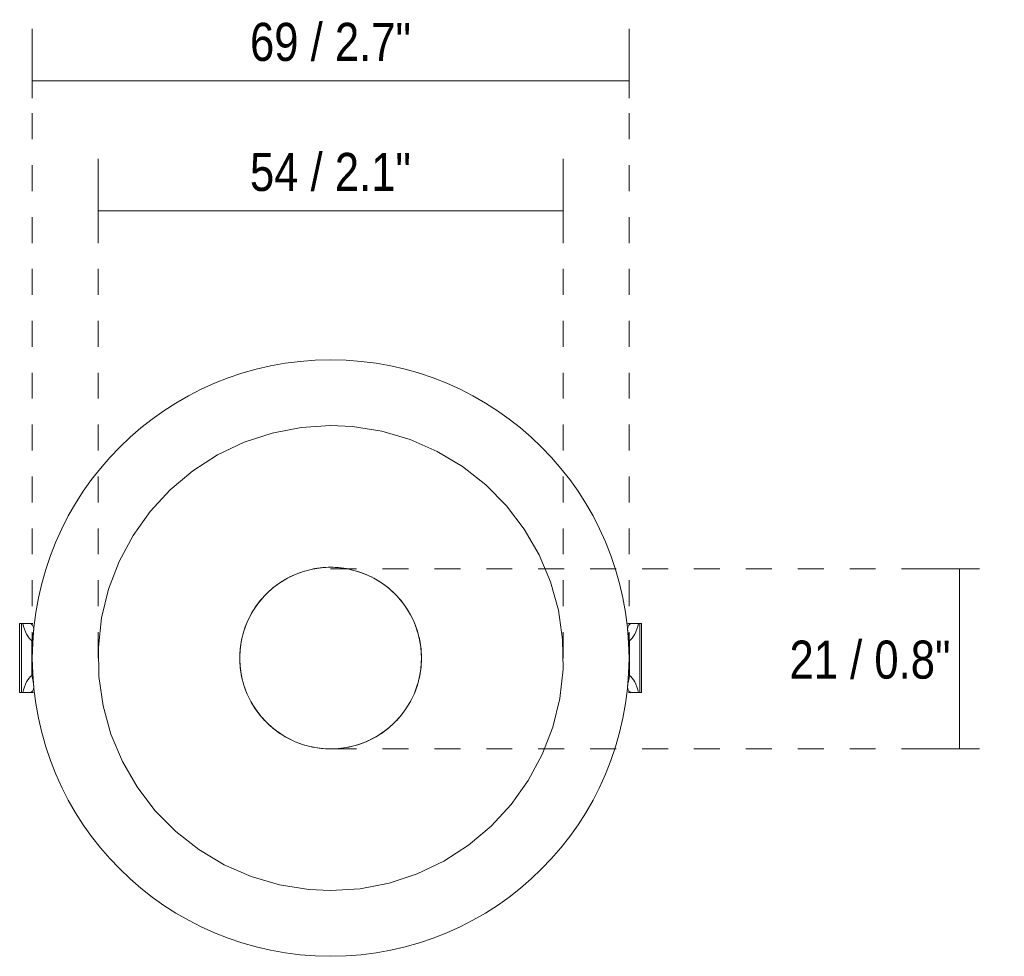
# Model space of a CAD drawing. Header units: millimetres. Extents: x -6615 to -5571, y -332 to 6616.
# Tile 1 of 4: x -6615 to -6502, y 266 to 374. Entities that reach past the tile are written whole.
import ezdxf

# ---------------------------------------------------------------- set-up
doc = ezdxf.new("R2010")
doc.units = ezdxf.units.MM
doc.linetypes.add('Dash', pattern=[6, 3, -3])
doc.layers.add('A-ANNO-DIMS', color=7, linetype='Dash', lineweight=9, true_color=0xd2d2d2)
doc.layers.add('A-ANNO-DIMS-2', color=7, linetype='Continuous', lineweight=9)
doc.layers.add('E-LITE-EQPM', color=7, linetype='Continuous', lineweight=20)
doc.styles.add('Arial Narrow', font='ARIALN.TTF', dxfattribs={"height": 4.4})
doc.dimstyles.new('FARO_-_2_2mm_Arial_Narrow_mm_Inch_Horiz', dxfattribs={"dimscale": 304.8, "dimtxt": 4.503096, "dimasz": 0, "dimexe": 0.019685, "dimexo": 0.0625, "dimgap": 0.003281, "dimtad": 3, "dimtih": 1, "dimtoh": 1, "dimdec": 0, "dimzin": 0, "dimdsep": 46, "dimtxsty": 'Arial Narrow', "dimblk1": 'NONE', "dimblk2": 'NONE', "dimsah": 1, "dimcen": 0.09, "dimadec": 0, "dimazin": 0, "dimtfac": 1, "dimtdec": 4, "dimtix": 1, "dimtmove": 0, "dimatfit": 3, "dimfxl": 0.006562, "dimfxlon": 1, "dimtvp": 1, "dimtolj": 1, "dimtzin": 0, "dimarcsym": 2})
doc.dimstyles.new('FARO_-_2_2mm_Arial_Narrow_mm_Inch_Right', dxfattribs={"dimscale": 304.8, "dimtxt": 4.503096, "dimasz": 0, "dimexe": 0.019685, "dimexo": 0.0625, "dimgap": 0.003281, "dimtad": 1, "dimdec": 0, "dimzin": 0, "dimdsep": 46, "dimtxsty": 'Arial Narrow', "dimblk1": 'NONE', "dimblk2": 'NONE', "dimsah": 1, "dimcen": 0.09, "dimadec": 0, "dimazin": 0, "dimtfac": 1, "dimtdec": 4, "dimtix": 1, "dimtmove": 0, "dimatfit": 3, "dimfxl": 0.006562, "dimfxlon": 1, "dimtvp": 1, "dimtolj": 1, "dimtzin": 0, "dimarcsym": 2})

# ---------------------------------------------------------------- blocks, each defined once
blk = doc.blocks.new('03 TEIDE module Recessed GLB - TEIDE Module Recessed-689331-Alzado_PDF')
at = {"lineweight": 9}
for p, q in [((-6615.45, 304), (-6615.45, 296)), ((-6615.45, 304), (-6615.22, 304)), ((-6615.22, 296), (-6615.22, 304)), ((-6615.22, 304), (-6615.08, 304)), ((-6613.92, 304), (-6614.29, 304)), ((-6545.07, 304), (-6545.25, 303.95)), ((-6544.7, 304), (-6545.07, 304)), ((-6543.91, 304), (-6543.77, 304)), ((-6543.77, 304), (-6543.77, 296)), ((-6543.77, 304), (-6543.55, 304)), ((-6543.55, 296), (-6543.55, 304)), ((-6614.05, 298), (-6614.05, 302)), ((-6544.95, 302), (-6544.95, 298)), ((-6615.22, 296), (-6615.45, 296)), ((-6615.08, 296), (-6615.22, 296)), ((-6614.29, 296), (-6613.92, 296)), ((-6613.92, 296), (-6613.74, 296.05)), ((-6545.07, 296), (-6544.7, 296)), ((-6543.77, 296), (-6543.91, 296)), ((-6543.55, 296), (-6543.77, 296))]:
    blk.add_line(p, q, dxfattribs=at)
at = {"lineweight": 9, "flags": 128}
for points in [[(-6615.08, 304), (-6614.7, 304), (-6614.29, 304)], [(-6614.29, 304), (-6614.11, 303.95), (-6613.96, 303.81), (-6613.86, 303.59), (-6613.82, 303.31), (-6613.84, 303)], [(-6545.15, 303), (-6545.17, 303.31), (-6545.13, 303.59), (-6545.03, 303.81), (-6544.88, 303.95), (-6544.7, 304)], [(-6544.7, 304), (-6544.3, 304), (-6543.91, 304)], [(-6613.84, 303), (-6613.94, 302.5), (-6614.05, 302)], [(-6544.95, 302), (-6545.05, 302.5), (-6545.15, 303)], [(-6614.05, 298), (-6613.94, 297.5), (-6613.84, 297)], [(-6545.15, 297), (-6545.05, 297.5), (-6544.95, 298)], [(-6614.29, 296), (-6614.7, 296), (-6615.08, 296)], [(-6613.84, 297), (-6613.82, 296.69), (-6613.86, 296.41), (-6613.96, 296.19), (-6614.11, 296.05), (-6614.29, 296)], [(-6544.7, 296), (-6544.88, 296.05), (-6545.03, 296.19), (-6545.13, 296.41), (-6545.17, 296.69), (-6545.15, 297)], [(-6543.91, 296), (-6544.3, 296), (-6544.7, 296)]]:
    blk.add_lwpolyline(points, dxfattribs=at)
at = {"lineweight": 9}
for points in [[(-6615.08, 304), (-6614.98, 303.53), (-6614.68, 302.68), (-6614.26, 302.17), (-6614.05, 302)], [(-6544.95, 302), (-6544.73, 302.17), (-6544.31, 302.68), (-6544.02, 303.53), (-6543.91, 304)], [(-6614.05, 298), (-6614.26, 297.83), (-6614.68, 297.32), (-6614.98, 296.47), (-6615.08, 296)], [(-6543.91, 296), (-6544.02, 296.47), (-6544.31, 297.32), (-6544.73, 297.83), (-6544.95, 298)]]:
    blk.add_open_spline(points, degree=3, dxfattribs=at)
at = {"layer": 'E-LITE-EQPM', "flags": 128}
for points in [[(-6579.5, 326.89), (-6582.9, 326.67), (-6586.25, 326.02), (-6589.49, 324.96), (-6592.57, 323.49), (-6595.44, 321.65), (-6598.05, 319.46), (-6600.37, 316.95), (-6602.34, 314.17), (-6603.95, 311.16), (-6605.17, 307.98), (-6605.97, 304.66), (-6606.35, 301.27), (-6606.3, 297.86), (-6605.81, 294.48), (-6604.9, 291.2), (-6603.58, 288.05), (-6601.87, 285.1), (-6599.81, 282.38), (-6597.41, 279.95), (-6594.73, 277.85), (-6591.8, 276.1), (-6588.68, 274.73), (-6585.4, 273.77), (-6582.04, 273.23), (-6579.5, 273.11)], [(-6579.5, 273.11), (-6576.09, 273.33), (-6572.74, 273.98), (-6569.5, 275.04), (-6566.42, 276.51), (-6563.55, 278.35), (-6560.94, 280.54), (-6558.63, 283.05), (-6556.65, 285.83), (-6555.04, 288.84), (-6553.82, 292.02), (-6553.02, 295.34), (-6552.64, 298.73), (-6552.7, 302.14), (-6553.18, 305.52), (-6554.09, 308.8), (-6555.41, 311.95), (-6557.12, 314.9), (-6559.18, 317.62), (-6561.58, 320.05), (-6564.26, 322.15), (-6567.19, 323.9), (-6570.31, 325.27), (-6573.59, 326.23), (-6576.96, 326.77), (-6579.5, 326.89)]]:
    blk.add_lwpolyline(points, dxfattribs=at)
at = {"layer": 'E-LITE-EQPM'}
for radius, start, end in [(34.49, 90, 270), (34.49, 270, 90), (10.5, 90, 270), (10.5, 106.6752, 133.3248), (10.5, 90, 103.3248), (10.5, 270, 90), (10.5, 76.6752, 90), (10.5, 46.6752, 73.3248), (10.5, 136.6752, 163.3248), (10.5, 16.6752, 43.3248), (10.5, 166.6752, 193.3248), (10.5, 346.6752, 13.3248), (10.5, 196.6752, 223.3248), (10.5, 316.6752, 343.3248), (10.5, 226.6752, 253.3248), (10.5, 286.6752, 313.3248), (10.5, 256.6752, 270), (10.5, 270, 283.3248)]:
    blk.add_arc((-6579.5, 300), radius, start, end, dxfattribs=at)
blk = doc.blocks.new('DIMBLOCK1-Alzado_PDF')
at = {"layer": 'A-ANNO-DIMS-2', "color": 251, "true_color": 0x5b5b5b}
for p, q in [((-6606.39, 351.23), (-6606.39, 357.73)), ((-6552.61, 351.23), (-6552.61, 357.73)), ((-6606.39, 351.73), (-6552.61, 351.73)), ((-6606.39, 351.73), (-6606.39, 349.73)), ((-6552.61, 351.73), (-6552.61, 349.73))]:
    blk.add_line(p, q, dxfattribs=at)
at = {"layer": 'A-ANNO-DIMS-2', "color": 0, "insert": (-6588.83, 358.42), "char_height": 4.4, "width": 22.3868, "attachment_point": 1, "line_spacing_factor": 0.974696, "style": 'Arial Narrow'}
blk.add_mtext('54 / 2.1"', dxfattribs=at)
blk = doc.blocks.new('_None')
blk = doc.blocks.new('DIMBLOCK2-Alzado_PDF')
at = {"layer": 'A-ANNO-DIMS-2', "color": 251, "true_color": 0x5b5b5b}
for p, q in [((-6506.31, 310.31), (-6512.81, 310.31)), ((-6506.81, 289.5), (-6506.81, 310.31)), ((-6506.81, 310.31), (-6504.81, 310.31)), ((-6506.31, 289.5), (-6512.81, 289.5)), ((-6506.81, 289.5), (-6504.81, 289.5))]:
    blk.add_line(p, q, dxfattribs=at)
at = {"layer": 'A-ANNO-DIMS-2', "color": 0, "insert": (-6526.46, 302.02), "char_height": 4.4, "width": 22.3868, "attachment_point": 1, "line_spacing_factor": 0.974696, "style": 'Arial Narrow'}
blk.add_mtext('21 / 0.8"', dxfattribs=at)
blk = doc.blocks.new('DIMBLOCK3-Alzado_PDF')
at = {"layer": 'A-ANNO-DIMS-2', "color": 251, "true_color": 0x5b5b5b}
for p, q in [((-6613.99, 364.77), (-6613.99, 372.77)), ((-6545, 364.77), (-6545, 372.77)), ((-6613.99, 366.77), (-6545, 366.77)), ((-6613.99, 366.77), (-6613.99, 364.77)), ((-6545, 366.77), (-6545, 364.77))]:
    blk.add_line(p, q, dxfattribs=at)
at = {"layer": 'A-ANNO-DIMS-2', "color": 0, "insert": (-6588.82, 373.46), "char_height": 4.4, "width": 22.3868, "attachment_point": 1, "line_spacing_factor": 0.974696, "style": 'Arial Narrow'}
blk.add_mtext('69 / 2.7"', dxfattribs=at)

msp = doc.modelspace()

# ---------------------------------------------------------------- linework, layer by layer
at = {"layer": 'A-ANNO-DIMS'}
for p, q in [((-6613.99, 300), (-6613.99, 365)), ((-6545, 300), (-6545, 365)), ((-6606.39, 300), (-6606.39, 355)), ((-6552.61, 300), (-6552.61, 355)), ((-6579.5, 310.31), (-6502.32, 310.31)), ((-6579.5, 289.5), (-6501.63, 289.5))]:
    msp.add_line(p, q, dxfattribs=at)

# ---------------------------------------------------------------- block references
at = {"layer": 'E-LITE-EQPM'}
msp.add_blockref('03 TEIDE module Recessed GLB - TEIDE Module Recessed-689331-Alzado_PDF', (0, 0), dxfattribs=at)

# ---------------------------------------------------------------- dimensions: what is measured, and where the dimension line sits
at = {"layer": 'A-ANNO-DIMS', "color": 251, "linetype": 'Continuous', "true_color": 0x5b5b5b}
for base, p1, p2, override, picture, middle in [((-6545, 366.77), (-6613.99, 364.77), (-6545, 364.77), {"dimpost": '<>', "dimfxl": 68.986992}, 'DIMBLOCK3-Alzado_PDF', (-6579.5, 370.62)), ((-6552.61, 351.73), (-6606.39, 349.73), (-6552.61, 349.73), {"dimpost": '<>', "dimfxl": 53.783066}, 'DIMBLOCK1-Alzado_PDF', (-6579.5, 355.58))]:
    dim = msp.add_linear_dim(base=base, p1=p1, p2=p2, dimstyle='FARO_-_2_2mm_Arial_Narrow_mm_Inch_Right', override=override, dxfattribs=at)
    dim.commit()
    dim.dimension.update_dxf_attribs({"geometry": picture, "text_midpoint": middle})
dim = msp.add_linear_dim(base=(-6506.81, 310.31), p1=(-6504.81, 289.5), p2=(-6504.81, 310.31), angle=90, dimstyle='FARO_-_2_2mm_Arial_Narrow_mm_Inch_Horiz', override={"dimpost": '<>', "dimfxl": 20.813905}, dxfattribs=at)
dim.commit()
dim.dimension.update_dxf_attribs({"geometry": 'DIMBLOCK2-Alzado_PDF', "text_midpoint": (-6518.99, 299.9)})

doc.saveas('drawing.dxf')
